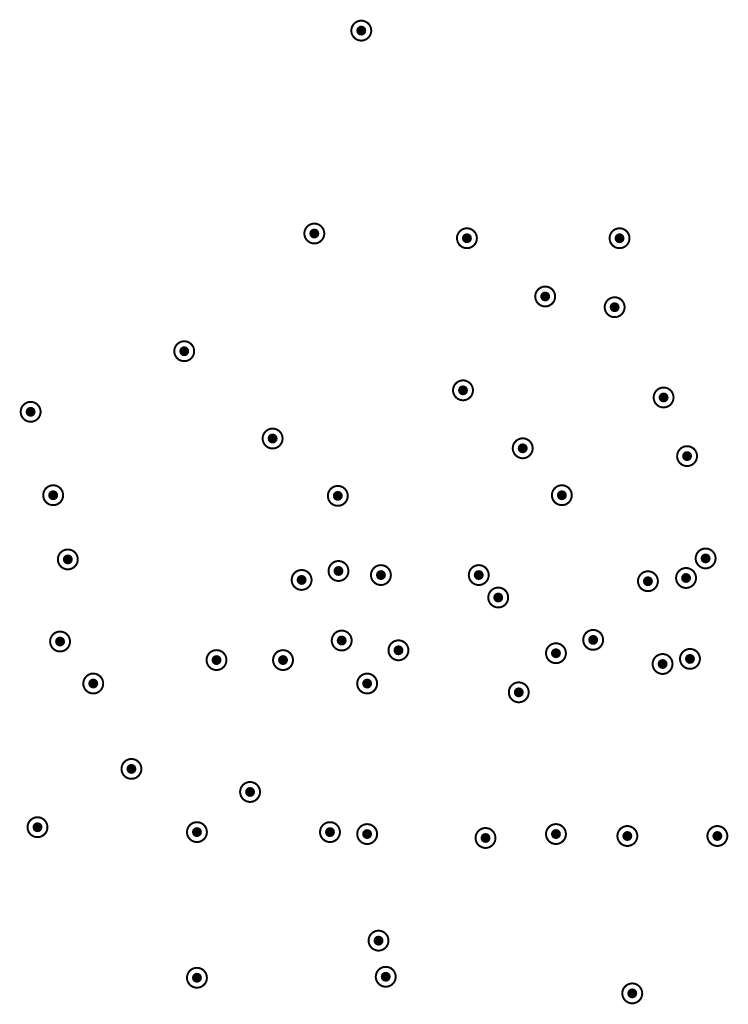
# Model space of a CAD drawing. Header units: inches. Extents: x -11.9 to 0, y -4.1 to 7.1.
# Tile 14 of 54: x -8.17 to -7.458, y 3.488 to 4.48. Entities that reach past the tile are written whole.
import ezdxf

# ---------------------------------------------------------------- set-up
doc = ezdxf.new("R2010")
doc.units = ezdxf.units.IN
doc.header["$MEASUREMENT"] = 0
doc.layers.add('DrillDrawing', color=1, linetype='Continuous')
doc.layers.add('ViaHoleLayer', color=16, linetype='Continuous')

msp = doc.modelspace()

# ---------------------------------------------------------------- hatches: boundary and pattern name
at = {"layer": 'ViaHoleLayer'}
h = msp.add_hatch(color=16, dxfattribs=at)
edge = h.paths.add_edge_path()
edge.add_arc((-7.82677, 4.4685), 0.005, 0, 360)
h = msp.add_hatch(color=16, dxfattribs=at)
edge = h.paths.add_edge_path()
edge.add_arc((-7.87402, 4.26417), 0.005, 0, 360)
h = msp.add_hatch(color=16, dxfattribs=at)
edge = h.paths.add_edge_path()
edge.add_arc((-7.72047, 4.25943), 0.005, 0, 360)
h = msp.add_hatch(color=16, dxfattribs=at)
edge = h.paths.add_edge_path()
edge.add_arc((-7.56693, 4.25943), 0.005, 0, 360)
h = msp.add_hatch(color=16, dxfattribs=at)
edge = h.paths.add_edge_path()
edge.add_arc((-7.64173, 4.20079), 0.005, 0, 360)
h = msp.add_hatch(color=16, dxfattribs=at)
edge = h.paths.add_edge_path()
edge.add_arc((-7.57185, 4.18996), 0.005, 0, 360)
h = msp.add_hatch(color=16, dxfattribs=at)
edge = h.paths.add_edge_path()
edge.add_arc((-8.00492, 4.14567), 0.005, 0, 360)
h = msp.add_hatch(color=16, dxfattribs=at)
edge = h.paths.add_edge_path()
edge.add_arc((-7.72441, 4.1063), 0.005, 0, 360)
h = msp.add_hatch(color=16, dxfattribs=at)
edge = h.paths.add_edge_path()
edge.add_arc((-7.5226, 4.09909), 0.005, 0, 360)
h = msp.add_hatch(color=16, dxfattribs=at)
edge = h.paths.add_edge_path()
edge.add_arc((-8.15945, 4.08465), 0.005, 0, 360)
h = msp.add_hatch(color=16, dxfattribs=at)
edge = h.paths.add_edge_path()
edge.add_arc((-7.91599, 4.05773), 0.005, 0, 360)
h = msp.add_hatch(color=16, dxfattribs=at)
edge = h.paths.add_edge_path()
edge.add_arc((-7.66434, 4.04791), 0.005, 0, 360)
h = msp.add_hatch(color=16, dxfattribs=at)
edge = h.paths.add_edge_path()
edge.add_arc((-7.49898, 4.04003), 0.005, 0, 360)
h = msp.add_hatch(color=16, dxfattribs=at)
edge = h.paths.add_edge_path()
edge.add_arc((-8.13678, 4.00066), 0.005, 0, 360)
h = msp.add_hatch(color=16, dxfattribs=at)
edge = h.paths.add_edge_path()
edge.add_arc((-7.62497, 4.00066), 0.005, 0, 360)
h = msp.add_hatch(color=16, dxfattribs=at)
edge = h.paths.add_edge_path()
edge.add_arc((-7.85039, 4), 0.005, 0, 360)
h = msp.add_hatch(color=16, dxfattribs=at)
edge = h.paths.add_edge_path()
edge.add_arc((-8.12205, 3.93602), 0.005, 0, 360)
h = msp.add_hatch(color=16, dxfattribs=at)
edge = h.paths.add_edge_path()
edge.add_arc((-7.48032, 3.93701), 0.005, 0, 360)
h = msp.add_hatch(color=16, dxfattribs=at)
edge = h.paths.add_edge_path()
edge.add_arc((-7.84971, 3.92436), 0.005, 0, 360)
h = msp.add_hatch(color=16, dxfattribs=at)
edge = h.paths.add_edge_path()
edge.add_arc((-7.88681, 3.91535), 0.005, 0, 360)
h = msp.add_hatch(color=16, dxfattribs=at)
edge = h.paths.add_edge_path()
edge.add_arc((-7.80701, 3.92025), 0.005, 0, 360)
h = msp.add_hatch(color=16, dxfattribs=at)
edge = h.paths.add_edge_path()
edge.add_arc((-7.70858, 3.92025), 0.005, 0, 360)
h = msp.add_hatch(color=16, dxfattribs=at)
edge = h.paths.add_edge_path()
edge.add_arc((-7.53835, 3.91405), 0.005, 0, 360)
h = msp.add_hatch(color=16, dxfattribs=at)
edge = h.paths.add_edge_path()
edge.add_arc((-7.5, 3.91732), 0.005, 0, 360)
h = msp.add_hatch(color=16, dxfattribs=at)
edge = h.paths.add_edge_path()
edge.add_arc((-7.68898, 3.89764), 0.005, 0, 360)
h = msp.add_hatch(color=16, dxfattribs=at)
edge = h.paths.add_edge_path()
edge.add_arc((-8.12984, 3.85332), 0.005, 0, 360)
h = msp.add_hatch(color=16, dxfattribs=at)
edge = h.paths.add_edge_path()
edge.add_arc((-7.84646, 3.85433), 0.005, 0, 360)
h = msp.add_hatch(color=16, dxfattribs=at)
edge = h.paths.add_edge_path()
edge.add_arc((-7.59347, 3.85499), 0.005, 0, 360)
h = msp.add_hatch(color=16, dxfattribs=at)
edge = h.paths.add_edge_path()
edge.add_arc((-7.78937, 3.84449), 0.005, 0, 360)
h = msp.add_hatch(color=16, dxfattribs=at)
edge = h.paths.add_edge_path()
edge.add_arc((-7.97244, 3.83465), 0.005, 0, 360)
h = msp.add_hatch(color=16, dxfattribs=at)
edge = h.paths.add_edge_path()
edge.add_arc((-7.90551, 3.83465), 0.005, 0, 360)
h = msp.add_hatch(color=16, dxfattribs=at)
edge = h.paths.add_edge_path()
edge.add_arc((-7.63091, 3.84154), 0.005, 0, 360)
h = msp.add_hatch(color=16, dxfattribs=at)
edge = h.paths.add_edge_path()
edge.add_arc((-7.49606, 3.83583), 0.005, 0, 360)
h = msp.add_hatch(color=16, dxfattribs=at)
edge = h.paths.add_edge_path()
edge.add_arc((-7.52362, 3.83071), 0.005, 0, 360)
h = msp.add_hatch(color=16, dxfattribs=at)
edge = h.paths.add_edge_path()
edge.add_arc((-8.09646, 3.81102), 0.005, 0, 360)
h = msp.add_hatch(color=16, dxfattribs=at)
edge = h.paths.add_edge_path()
edge.add_arc((-7.82087, 3.81102), 0.005, 0, 360)
h = msp.add_hatch(color=16, dxfattribs=at)
edge = h.paths.add_edge_path()
edge.add_arc((-7.66831, 3.80217), 0.005, 0, 360)
h = msp.add_hatch(color=16, dxfattribs=at)
edge = h.paths.add_edge_path()
edge.add_arc((-8.05804, 3.72507), 0.005, 0, 360)
h = msp.add_hatch(color=16, dxfattribs=at)
edge = h.paths.add_edge_path()
edge.add_arc((-7.93868, 3.70185), 0.005, 0, 360)
h = msp.add_hatch(color=16, dxfattribs=at)
edge = h.paths.add_edge_path()
edge.add_arc((-8.15256, 3.66634), 0.005, 0, 360)
h = msp.add_hatch(color=16, dxfattribs=at)
edge = h.paths.add_edge_path()
edge.add_arc((-7.99213, 3.66142), 0.005, 0, 360)
h = msp.add_hatch(color=16, dxfattribs=at)
edge = h.paths.add_edge_path()
edge.add_arc((-7.85827, 3.66142), 0.005, 0, 360)
h = msp.add_hatch(color=16, dxfattribs=at)
edge = h.paths.add_edge_path()
edge.add_arc((-7.82087, 3.65945), 0.005, 0, 360)
h = msp.add_hatch(color=16, dxfattribs=at)
edge = h.paths.add_edge_path()
edge.add_arc((-7.70177, 3.65551), 0.005, 0, 360)
h = msp.add_hatch(color=16, dxfattribs=at)
edge = h.paths.add_edge_path()
edge.add_arc((-7.63091, 3.65945), 0.005, 0, 360)
h = msp.add_hatch(color=16, dxfattribs=at)
edge = h.paths.add_edge_path()
edge.add_arc((-7.55906, 3.65748), 0.005, 0, 360)
h = msp.add_hatch(color=16, dxfattribs=at)
edge = h.paths.add_edge_path()
edge.add_arc((-7.4685, 3.65748), 0.005, 0, 360)
h = msp.add_hatch(color=16, dxfattribs=at)
edge = h.paths.add_edge_path()
edge.add_arc((-7.80941, 3.55213), 0.005, 0, 360)
h = msp.add_hatch(color=16, dxfattribs=at)
edge = h.paths.add_edge_path()
edge.add_arc((-7.80217, 3.51575), 0.005, 0, 360)
h = msp.add_hatch(color=16, dxfattribs=at)
edge = h.paths.add_edge_path()
edge.add_arc((-7.99213, 3.51476), 0.005, 0, 360)
h = msp.add_hatch(color=16, dxfattribs=at)
edge = h.paths.add_edge_path()
edge.add_arc((-7.55413, 3.49902), 0.005, 0, 360)

# ---------------------------------------------------------------- linework, layer by layer
at = {"layer": 'DrillDrawing'}
for points, const_width in [([(-7.81677, 4.4685, 1), (-7.83677, 4.4685, 1)], 0.002), ([(-7.83727, 4.4685, 1), (-7.83627, 4.4685, 1)], 0.001), ([(-7.81727, 4.4685, 1), (-7.81627, 4.4685, 1)], 0.001), ([(-7.86402, 4.26417, 1), (-7.88402, 4.26417, 1)], 0.002), ([(-7.88452, 4.26417, 1), (-7.88352, 4.26417, 1)], 0.001), ([(-7.86452, 4.26417, 1), (-7.86352, 4.26417, 1)], 0.001), ([(-7.71047, 4.25943, 1), (-7.73047, 4.25943, 1)], 0.002), ([(-7.55693, 4.25943, 1), (-7.57693, 4.25943, 1)], 0.002), ([(-7.73097, 4.25943, 1), (-7.72997, 4.25943, 1)], 0.001), ([(-7.71097, 4.25943, 1), (-7.70997, 4.25943, 1)], 0.001), ([(-7.57743, 4.25943, 1), (-7.57643, 4.25943, 1)], 0.001), ([(-7.55743, 4.25943, 1), (-7.55643, 4.25943, 1)], 0.001), ([(-7.63173, 4.20079, 1), (-7.65173, 4.20079, 1)], 0.002), ([(-7.65223, 4.20079, 1), (-7.65123, 4.20079, 1)], 0.001), ([(-7.63223, 4.20079, 1), (-7.63123, 4.20079, 1)], 0.001), ([(-7.56185, 4.18996, 1), (-7.58185, 4.18996, 1)], 0.002), ([(-7.58235, 4.18996, 1), (-7.58135, 4.18996, 1)], 0.001), ([(-7.56235, 4.18996, 1), (-7.56135, 4.18996, 1)], 0.001), ([(-7.99492, 4.14567, 1), (-8.01492, 4.14567, 1)], 0.002), ([(-8.01542, 4.14567, 1), (-8.01442, 4.14567, 1)], 0.001), ([(-7.99542, 4.14567, 1), (-7.99442, 4.14567, 1)], 0.001), ([(-7.71441, 4.1063, 1), (-7.73441, 4.1063, 1)], 0.002), ([(-7.73491, 4.1063, 1), (-7.73391, 4.1063, 1)], 0.001), ([(-7.71491, 4.1063, 1), (-7.71391, 4.1063, 1)], 0.001), ([(-7.5126, 4.09909, 1), (-7.5326, 4.09909, 1)], 0.002), ([(-8.14945, 4.08465, 1), (-8.16945, 4.08465, 1)], 0.002), ([(-7.5331, 4.09909, 1), (-7.5321, 4.09909, 1)], 0.001), ([(-7.5131, 4.09909, 1), (-7.5121, 4.09909, 1)], 0.001), ([(-8.16995, 4.08465, 1), (-8.16895, 4.08465, 1)], 0.001), ([(-8.14995, 4.08465, 1), (-8.14895, 4.08465, 1)], 0.001), ([(-7.90599, 4.05773, 1), (-7.92599, 4.05773, 1)], 0.002), ([(-7.92649, 4.05773, 1), (-7.92549, 4.05773, 1)], 0.001), ([(-7.90649, 4.05773, 1), (-7.90549, 4.05773, 1)], 0.001), ([(-7.65434, 4.04791, 1), (-7.67434, 4.04791, 1)], 0.002), ([(-7.67484, 4.04791, 1), (-7.67384, 4.04791, 1)], 0.001), ([(-7.65484, 4.04791, 1), (-7.65384, 4.04791, 1)], 0.001), ([(-7.48898, 4.04003, 1), (-7.50898, 4.04003, 1)], 0.002), ([(-7.50948, 4.04003, 1), (-7.50848, 4.04003, 1)], 0.001), ([(-7.48948, 4.04003, 1), (-7.48848, 4.04003, 1)], 0.001), ([(-8.12678, 4.00066, 1), (-8.14678, 4.00066, 1)], 0.002), ([(-7.84039, 4, 1), (-7.86039, 4, 1)], 0.002), ([(-7.61497, 4.00066, 1), (-7.63497, 4.00066, 1)], 0.002), ([(-8.14728, 4.00066, 1), (-8.14628, 4.00066, 1)], 0.001), ([(-8.12728, 4.00066, 1), (-8.12628, 4.00066, 1)], 0.001), ([(-7.86089, 4, 1), (-7.85989, 4, 1)], 0.001), ([(-7.84089, 4, 1), (-7.83989, 4, 1)], 0.001), ([(-7.63547, 4.00066, 1), (-7.63447, 4.00066, 1)], 0.001), ([(-7.61547, 4.00066, 1), (-7.61447, 4.00066, 1)], 0.001), ([(-8.11205, 3.93602, 1), (-8.13205, 3.93602, 1)], 0.002), ([(-7.47032, 3.93701, 1), (-7.49031, 3.93701, 1)], 0.002), ([(-8.13255, 3.93602, 1), (-8.13155, 3.93602, 1)], 0.001), ([(-8.11255, 3.93602, 1), (-8.11155, 3.93602, 1)], 0.001), ([(-7.49081, 3.93701, 1), (-7.48982, 3.93701, 1)], 0.001), ([(-7.47081, 3.93701, 1), (-7.46981, 3.93701, 1)], 0.001), ([(-7.87681, 3.91535, 1), (-7.89681, 3.91535, 1)], 0.002), ([(-7.83971, 3.92436, 1), (-7.8597, 3.92436, 1)], 0.002), ([(-7.79701, 3.92025, 1), (-7.81701, 3.92025, 1)], 0.002), ([(-7.69858, 3.92025, 1), (-7.71858, 3.92025, 1)], 0.002), ([(-7.49, 3.91732, 1), (-7.51, 3.91732, 1)], 0.002), ([(-7.8602, 3.92436, 1), (-7.85921, 3.92436, 1)], 0.001), ([(-7.84021, 3.92436, 1), (-7.8392, 3.92436, 1)], 0.001), ([(-7.81751, 3.92025, 1), (-7.81651, 3.92025, 1)], 0.001), ([(-7.79751, 3.92025, 1), (-7.79651, 3.92025, 1)], 0.001), ([(-7.71908, 3.92025, 1), (-7.71808, 3.92025, 1)], 0.001), ([(-7.69908, 3.92025, 1), (-7.69808, 3.92025, 1)], 0.001), ([(-7.52835, 3.91405, 1), (-7.54835, 3.91405, 1)], 0.002), ([(-7.5105, 3.91732, 1), (-7.5095, 3.91732, 1)], 0.001), ([(-7.4905, 3.91732, 1), (-7.4895, 3.91732, 1)], 0.001), ([(-7.89731, 3.91535, 1), (-7.89631, 3.91535, 1)], 0.001), ([(-7.87731, 3.91535, 1), (-7.87631, 3.91535, 1)], 0.001), ([(-7.67898, 3.89764, 1), (-7.69898, 3.89764, 1)], 0.002), ([(-7.54885, 3.91405, 1), (-7.54785, 3.91405, 1)], 0.001), ([(-7.52885, 3.91405, 1), (-7.52785, 3.91405, 1)], 0.001), ([(-7.69948, 3.89764, 1), (-7.69848, 3.89764, 1)], 0.001), ([(-7.67948, 3.89764, 1), (-7.67848, 3.89764, 1)], 0.001), ([(-8.11984, 3.85332, 1), (-8.13984, 3.85332, 1)], 0.002), ([(-7.83646, 3.85433, 1), (-7.85646, 3.85433, 1)], 0.002), ([(-7.58347, 3.85499, 1), (-7.60347, 3.85499, 1)], 0.002), ([(-8.14034, 3.85332, 1), (-8.13934, 3.85332, 1)], 0.001), ([(-8.12034, 3.85332, 1), (-8.11934, 3.85332, 1)], 0.001), ([(-7.85696, 3.85433, 1), (-7.85596, 3.85433, 1)], 0.001), ([(-7.83696, 3.85433, 1), (-7.83596, 3.85433, 1)], 0.001), ([(-7.77937, 3.84449, 1), (-7.79937, 3.84449, 1)], 0.002), ([(-7.62091, 3.84154, 1), (-7.64091, 3.84154, 1)], 0.002), ([(-7.60397, 3.85499, 1), (-7.60297, 3.85499, 1)], 0.001), ([(-7.58397, 3.85499, 1), (-7.58297, 3.85499, 1)], 0.001), ([(-7.96244, 3.83465, 1), (-7.98244, 3.83465, 1)], 0.002), ([(-7.89551, 3.83465, 1), (-7.91551, 3.83465, 1)], 0.002), ([(-7.79987, 3.84449, 1), (-7.79887, 3.84449, 1)], 0.001), ([(-7.77987, 3.84449, 1), (-7.77887, 3.84449, 1)], 0.001), ([(-7.64141, 3.84154, 1), (-7.64041, 3.84154, 1)], 0.001), ([(-7.62141, 3.84154, 1), (-7.62041, 3.84154, 1)], 0.001), ([(-7.51362, 3.83071, 1), (-7.53362, 3.83071, 1)], 0.002), ([(-7.48606, 3.83583, 1), (-7.50606, 3.83583, 1)], 0.002), ([(-7.98294, 3.83465, 1), (-7.98194, 3.83465, 1)], 0.001), ([(-7.96294, 3.83465, 1), (-7.96194, 3.83465, 1)], 0.001), ([(-7.91601, 3.83465, 1), (-7.91501, 3.83465, 1)], 0.001), ([(-7.89601, 3.83465, 1), (-7.89501, 3.83465, 1)], 0.001), ([(-7.53412, 3.83071, 1), (-7.53312, 3.83071, 1)], 0.001), ([(-7.51412, 3.83071, 1), (-7.51312, 3.83071, 1)], 0.001), ([(-7.50656, 3.83583, 1), (-7.50556, 3.83583, 1)], 0.001), ([(-7.48656, 3.83583, 1), (-7.48556, 3.83583, 1)], 0.001), ([(-8.08646, 3.81102, 1), (-8.10646, 3.81102, 1)], 0.002), ([(-7.81087, 3.81102, 1), (-7.83087, 3.81102, 1)], 0.002), ([(-8.10696, 3.81102, 1), (-8.10596, 3.81102, 1)], 0.001), ([(-8.08696, 3.81102, 1), (-8.08596, 3.81102, 1)], 0.001), ([(-7.83137, 3.81102, 1), (-7.83037, 3.81102, 1)], 0.001), ([(-7.81137, 3.81102, 1), (-7.81037, 3.81102, 1)], 0.001), ([(-7.65831, 3.80217, 1), (-7.67831, 3.80217, 1)], 0.002), ([(-7.67881, 3.80217, 1), (-7.67781, 3.80217, 1)], 0.001), ([(-7.65881, 3.80217, 1), (-7.65781, 3.80217, 1)], 0.001), ([(-8.04804, 3.72507, 1), (-8.06804, 3.72507, 1)], 0.002), ([(-8.06854, 3.72507, 1), (-8.06754, 3.72507, 1)], 0.001), ([(-8.04854, 3.72507, 1), (-8.04754, 3.72507, 1)], 0.001), ([(-7.92868, 3.70185, 1), (-7.94868, 3.70185, 1)], 0.002), ([(-7.94918, 3.70185, 1), (-7.94818, 3.70185, 1)], 0.001), ([(-7.92918, 3.70185, 1), (-7.92818, 3.70185, 1)], 0.001), ([(-8.14256, 3.66634, 1), (-8.16256, 3.66634, 1)], 0.002), ([(-7.98213, 3.66142, 1), (-8.00213, 3.66142, 1)], 0.002), ([(-7.84827, 3.66142, 1), (-7.86827, 3.66142, 1)], 0.002), ([(-7.81087, 3.65945, 1), (-7.83087, 3.65945, 1)], 0.002), ([(-7.62091, 3.65945, 1), (-7.64091, 3.65945, 1)], 0.002), ([(-8.16306, 3.66634, 1), (-8.16206, 3.66634, 1)], 0.001), ([(-8.14306, 3.66634, 1), (-8.14206, 3.66634, 1)], 0.001), ([(-8.00263, 3.66142, 1), (-8.00163, 3.66142, 1)], 0.001), ([(-7.98263, 3.66142, 1), (-7.98163, 3.66142, 1)], 0.001), ([(-7.86877, 3.66142, 1), (-7.86777, 3.66142, 1)], 0.001), ([(-7.84877, 3.66142, 1), (-7.84777, 3.66142, 1)], 0.001), ([(-7.83137, 3.65945, 1), (-7.83037, 3.65945, 1)], 0.001), ([(-7.81137, 3.65945, 1), (-7.81037, 3.65945, 1)], 0.001), ([(-7.69177, 3.65551, 1), (-7.71177, 3.65551, 1)], 0.002), ([(-7.64141, 3.65945, 1), (-7.64041, 3.65945, 1)], 0.001), ([(-7.62141, 3.65945, 1), (-7.62041, 3.65945, 1)], 0.001), ([(-7.54906, 3.65748, 1), (-7.56906, 3.65748, 1)], 0.002), ([(-7.4585, 3.65748, 1), (-7.4785, 3.65748, 1)], 0.002), ([(-7.71227, 3.65551, 1), (-7.71127, 3.65551, 1)], 0.001), ([(-7.69227, 3.65551, 1), (-7.69127, 3.65551, 1)], 0.001), ([(-7.56956, 3.65748, 1), (-7.56856, 3.65748, 1)], 0.001), ([(-7.54956, 3.65748, 1), (-7.54856, 3.65748, 1)], 0.001), ([(-7.479, 3.65748, 1), (-7.478, 3.65748, 1)], 0.001), ([(-7.459, 3.65748, 1), (-7.458, 3.65748, 1)], 0.001), ([(-7.79941, 3.55213, 1), (-7.81941, 3.55213, 1)], 0.002), ([(-7.81991, 3.55213, 1), (-7.81891, 3.55213, 1)], 0.001), ([(-7.79991, 3.55213, 1), (-7.79891, 3.55213, 1)], 0.001), ([(-7.98213, 3.51476, 1), (-8.00213, 3.51476, 1)], 0.002), ([(-7.79217, 3.51575, 1), (-7.81217, 3.51575, 1)], 0.002), ([(-8.00263, 3.51476, 1), (-8.00163, 3.51476, 1)], 0.001), ([(-7.98263, 3.51476, 1), (-7.98163, 3.51476, 1)], 0.001), ([(-7.81267, 3.51575, 1), (-7.81167, 3.51575, 1)], 0.001), ([(-7.79267, 3.51575, 1), (-7.79167, 3.51575, 1)], 0.001), ([(-7.54413, 3.49902, 1), (-7.56413, 3.49902, 1)], 0.002), ([(-7.56463, 3.49902, 1), (-7.56363, 3.49902, 1)], 0.001), ([(-7.54463, 3.49902, 1), (-7.54363, 3.49902, 1)], 0.001)]:
    msp.add_lwpolyline(points, format="xyb", close=True, dxfattribs=dict(at, const_width=const_width))

doc.saveas('drawing.dxf')
